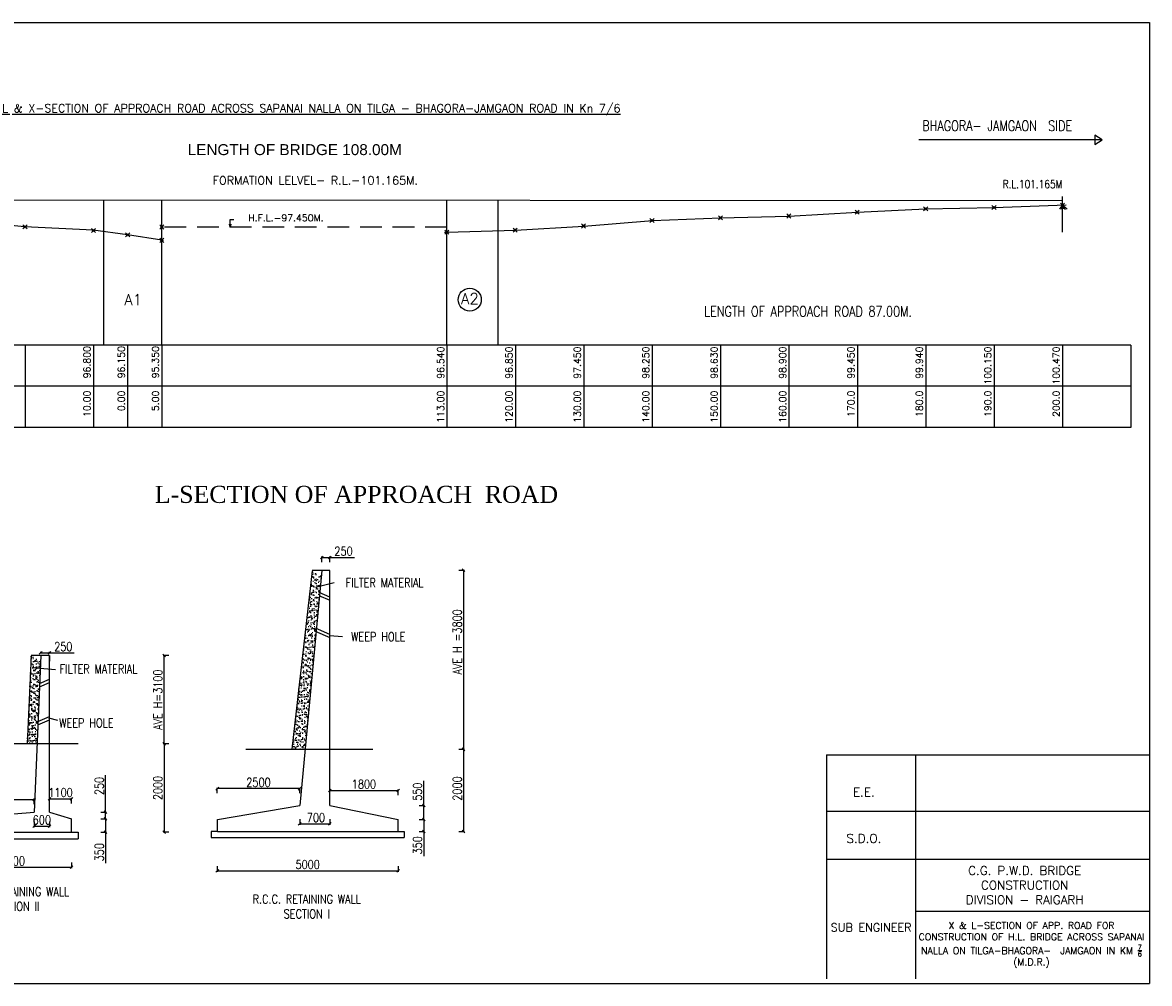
# Model space of a CAD drawing. Header units: metres. Extents: x 1566 to 1854, y 3109 to 3449.
# Tile 2 of 2: x 1689 to 1854, y 3109 to 3249. Entities that reach past the tile are written whole.
import ezdxf
from ezdxf.enums import TextEntityAlignment as Align

# ---------------------------------------------------------------- set-up
doc = ezdxf.new("R2010")
doc.units = ezdxf.units.M
doc.header["$LTSCALE"] = 0.1
doc.header["$PDMODE"] = 35
doc.header["$PDSIZE"] = 0.3
doc.linetypes.add('HIDDEN', pattern=[9.525, 6.35, -3.175])
doc.layers.add('TEXT', color=7, linetype='Continuous')
doc.styles.add('200', font='romans.shx', dxfattribs={"width": 0.8, "height": 0.4})
doc.styles.add('DIM ROMANS', font='romans.shx', dxfattribs={"width": 0.8})
doc.styles.add('ROMANS', font='romans.shx', dxfattribs={"width": 0.8})
doc.styles.get("Standard").update_dxf_attribs({"font": 'romans.shx'})
doc.styles.add('TEXT', font='romans.shx', dxfattribs={"height": 1})
doc.dimstyles.new('1-100', dxfattribs={"dimtxt": 0.2, "dimasz": 0.15, "dimexe": 0.05, "dimexo": 0.2, "dimgap": 0.1, "dimtad": 1, "dimdec": 0, "dimlfac": 1000, "dimzin": 1, "dimdsep": 46, "dimtxsty": 'DIM ROMANS', "dimblk": 'OBLIQUE', "dimcen": 0.2, "dimadec": 0, "dimazin": 0, "dimtfac": 1, "dimtdec": 0, "dimtmove": 0, "dimatfit": 3, "dimldrblk": 'OPEN30', "dimfxl": 0, "dimarcsym": 0})

# ---------------------------------------------------------------- blocks, each defined once
blk = doc.blocks.new('_Oblique')
at = {"color": 0, "linetype": 'ByBlock', "lineweight": -2}
blk.add_line((-0.5, -0.5), (0.5, 0.5), dxfattribs=at)
blk = doc.blocks.new('*D290')
at = {"color": 0, "lineweight": -2, "ltscale": 0.2, "transparency": 16777216}
for p, q in [((52.382, 11.938), (52.082, 11.938)), ((52.132, 7.159), (52.132, 11.938)), ((52.382, 7.159), (52.082, 7.159))]:
    blk.add_line(p, q, dxfattribs=at)
at = {"color": 0, "lineweight": -2, "ltscale": 0.2, "transparency": 16777216, "xscale": 0.15, "yscale": 0.15, "zscale": 0.15}
for p, rotation in [((52.132, 11.938), 90), ((52.132, 7.159), 270)]:
    blk.add_blockref('_Oblique', p, dxfattribs=dict(at, rotation=rotation))
at = {"color": 0, "ltscale": 0.2, "transparency": 16777216, "insert": (51.792, 9.549), "char_height": 0.2, "attachment_point": 5, "rotation": 90, "style": 'DIM ROMANS'}
blk.add_mtext('{\\H2.4x;AVE H=3100}', dxfattribs=at)
blk = doc.blocks.new('_Open30')
at = {"color": 0, "linetype": 'ByBlock', "lineweight": -2}
for p, q in [((-1, 0.27), (0, 0)), ((0, 0), (-1, -0.27)), ((0, 0), (-1, 0))]:
    blk.add_line(p, q, dxfattribs=at)
blk = doc.blocks.new('*D291')
at = {"color": 0, "lineweight": -2, "ltscale": 0.2, "transparency": 16777216}
for p, q in [((52.382, 7.159), (52.082, 7.159)), ((52.132, 7.159), (52.132, 2.38)), ((52.382, 2.38), (52.082, 2.38))]:
    blk.add_line(p, q, dxfattribs=at)
at = {"color": 0, "lineweight": -2, "ltscale": 0.2, "transparency": 16777216, "xscale": 0.15, "yscale": 0.15, "zscale": 0.15}
for p, rotation in [((52.132, 7.159), 90), ((52.132, 2.38), 270)]:
    blk.add_blockref('_Oblique', p, dxfattribs=dict(at, rotation=rotation))
at = {"color": 0, "ltscale": 0.2, "transparency": 16777216, "insert": (51.792, 4.769), "char_height": 0.2, "attachment_point": 5, "rotation": 90, "style": 'DIM ROMANS'}
blk.add_mtext('{\\H2.4x;2000}', dxfattribs=at)
blk = doc.blocks.new('*D292')
at = {"color": 0, "lineweight": -2, "ltscale": 0.2, "transparency": 16777216}
for p, q in [((40.789, 0.725), (40.789, 0.425)), ((47.122, 0.725), (47.122, 0.425)), ((40.789, 0.475), (47.122, 0.475))]:
    blk.add_line(p, q, dxfattribs=at)
at = {"color": 0, "lineweight": -2, "ltscale": 0.2, "transparency": 16777216, "xscale": 0.15, "yscale": 0.15, "zscale": 0.15, "rotation": 180}
blk.add_blockref('_Oblique', (40.789, 0.475), dxfattribs=at)
at = {"color": 0, "lineweight": -2, "ltscale": 0.2, "transparency": 16777216, "xscale": 0.15, "yscale": 0.15, "zscale": 0.15}
blk.add_blockref('_Oblique', (47.122, 0.475), dxfattribs=at)
at = {"color": 0, "ltscale": 0.2, "transparency": 16777216, "insert": (43.935, 0.815), "char_height": 0.2, "attachment_point": 5, "style": 'DIM ROMANS'}
blk.add_mtext('{\\H2.4x;3500}', dxfattribs=at)
blk = doc.blocks.new('*D249')
at = {"color": 0, "lineweight": -2, "ltscale": 0.2, "transparency": 16777216}
for p, q in [((40.789, 3.898), (40.789, 4.198)), ((40.789, 4.148), (45.09, 4.148)), ((45.09, 3.898), (45.09, 4.198))]:
    blk.add_line(p, q, dxfattribs=at)
at = {"color": 0, "lineweight": -2, "ltscale": 0.2, "transparency": 16777216, "xscale": 0.15, "yscale": 0.15, "zscale": 0.15, "rotation": 180}
blk.add_blockref('_Oblique', (40.789, 4.148), dxfattribs=at)
at = {"color": 0, "lineweight": -2, "ltscale": 0.2, "transparency": 16777216, "xscale": 0.15, "yscale": 0.15, "zscale": 0.15}
blk.add_blockref('_Oblique', (45.09, 4.148), dxfattribs=at)
at = {"color": 0, "ltscale": 0.2, "transparency": 16777216, "insert": (42.94, 4.488), "char_height": 0.2, "attachment_point": 5, "style": 'DIM ROMANS'}
blk.add_mtext('{\\H2.4x;1800}', dxfattribs=at)
blk = doc.blocks.new('*D248')
at = {"color": 0, "lineweight": -2, "ltscale": 0.2, "transparency": 16777216}
for p, q in [((45.927, 3.935), (45.927, 4.235)), ((45.927, 4.185), (47.122, 4.185)), ((47.122, 3.935), (47.122, 4.235))]:
    blk.add_line(p, q, dxfattribs=at)
at = {"color": 0, "lineweight": -2, "ltscale": 0.2, "transparency": 16777216, "xscale": 0.15, "yscale": 0.15, "zscale": 0.15, "rotation": 180}
blk.add_blockref('_Oblique', (45.927, 4.185), dxfattribs=at)
at = {"color": 0, "lineweight": -2, "ltscale": 0.2, "transparency": 16777216, "xscale": 0.15, "yscale": 0.15, "zscale": 0.15}
blk.add_blockref('_Oblique', (47.122, 4.185), dxfattribs=at)
at = {"color": 0, "ltscale": 0.2, "transparency": 16777216, "insert": (46.524, 4.525), "char_height": 0.2, "attachment_point": 5, "style": 'DIM ROMANS'}
blk.add_mtext('{\\H2.4x;1100}', dxfattribs=at)
blk = doc.blocks.new('*D250')
at = {"color": 0, "lineweight": -2, "ltscale": 0.2, "transparency": 16777216}
for p, q in [((45.449, 12.086), (45.449, 12.136)), ((45.449, 12.086), (45.927, 12.086)), ((45.927, 12.086), (45.927, 12.136)), ((45.927, 12.086), (47.264, 12.086))]:
    blk.add_line(p, q, dxfattribs=at)
at = {"color": 0, "lineweight": -2, "ltscale": 0.2, "transparency": 16777216, "xscale": 0.15, "yscale": 0.15, "zscale": 0.15, "rotation": 180}
blk.add_blockref('_Oblique', (45.449, 12.086), dxfattribs=at)
at = {"color": 0, "lineweight": -2, "ltscale": 0.2, "transparency": 16777216, "xscale": 0.15, "yscale": 0.15, "zscale": 0.15}
blk.add_blockref('_Oblique', (45.927, 12.086), dxfattribs=at)
at = {"color": 0, "ltscale": 0.2, "transparency": 16777216, "insert": (46.671, 12.426), "char_height": 0.2, "attachment_point": 5, "style": 'DIM ROMANS'}
blk.add_mtext('{\\H2.4x;250}', dxfattribs=at)
blk = doc.blocks.new('*D246')
at = {"color": 0, "lineweight": -2, "ltscale": 0.2, "transparency": 16777216}
for p, q in [((48.712, 3.096), (49.012, 3.096)), ((48.962, 3.096), (48.962, 2.38)), ((48.712, 2.38), (49.012, 2.38)), ((48.962, 2.38), (48.962, 0.697))]:
    blk.add_line(p, q, dxfattribs=at)
at = {"color": 0, "lineweight": -2, "ltscale": 0.2, "transparency": 16777216, "xscale": 0.15, "yscale": 0.15, "zscale": 0.15}
for p, rotation in [((48.962, 3.096), 90), ((48.962, 2.38), 270)]:
    blk.add_blockref('_Oblique', p, dxfattribs=dict(at, rotation=rotation))
at = {"color": 0, "ltscale": 0.2, "transparency": 16777216, "insert": (48.622, 1.29), "char_height": 0.2, "attachment_point": 5, "rotation": 90, "style": 'DIM ROMANS'}
blk.add_mtext('{\\H2.4x;350}', dxfattribs=at)
blk = doc.blocks.new('*D247')
at = {"color": 0, "lineweight": -2, "ltscale": 0.2, "transparency": 16777216}
for p, q in [((48.962, 3.455), (48.962, 5.469)), ((48.712, 3.455), (49.012, 3.455)), ((48.712, 3.096), (49.012, 3.096)), ((48.962, 3.096), (48.962, 3.455))]:
    blk.add_line(p, q, dxfattribs=at)
at = {"color": 0, "lineweight": -2, "ltscale": 0.2, "transparency": 16777216, "xscale": 0.15, "yscale": 0.15, "zscale": 0.15}
for p, rotation in [((48.962, 3.455), 90), ((48.962, 3.096), 270)]:
    blk.add_blockref('_Oblique', p, dxfattribs=dict(at, rotation=rotation))
at = {"color": 0, "ltscale": 0.2, "transparency": 16777216, "insert": (48.622, 4.875), "char_height": 0.2, "attachment_point": 5, "rotation": 90, "style": 'DIM ROMANS'}
blk.add_mtext('{\\H2.4x;250}', dxfattribs=at)
blk = doc.blocks.new('*D252')
at = {"color": 0, "lineweight": -2, "ltscale": 0.2, "transparency": 16777216}
for p, q in [((55.012, 0.536), (55.012, 0.236)), ((55.012, 0.286), (64.798, 0.286)), ((64.798, 0.536), (64.798, 0.236))]:
    blk.add_line(p, q, dxfattribs=at)
at = {"color": 0, "lineweight": -2, "ltscale": 0.2, "transparency": 16777216, "xscale": 0.15, "yscale": 0.15, "zscale": 0.15, "rotation": 180}
blk.add_blockref('_Oblique', (55.012, 0.286), dxfattribs=at)
at = {"color": 0, "lineweight": -2, "ltscale": 0.2, "transparency": 16777216, "xscale": 0.15, "yscale": 0.15, "zscale": 0.15}
blk.add_blockref('_Oblique', (64.798, 0.286), dxfattribs=at)
at = {"color": 0, "ltscale": 0.2, "transparency": 16777216, "insert": (59.905, 0.626), "char_height": 0.2, "attachment_point": 5, "style": 'DIM ROMANS'}
blk.add_mtext('{\\H2.4x;5000}', dxfattribs=at)
blk = doc.blocks.new('*D255')
at = {"color": 0, "lineweight": -2, "ltscale": 0.2, "transparency": 16777216}
for p, q in [((65.938, 3.062), (66.238, 3.062)), ((66.188, 3.062), (66.188, 2.409)), ((65.938, 2.409), (66.238, 2.409)), ((66.188, 2.409), (66.188, 1.072))]:
    blk.add_line(p, q, dxfattribs=at)
at = {"color": 0, "lineweight": -2, "ltscale": 0.2, "transparency": 16777216, "xscale": 0.15, "yscale": 0.15, "zscale": 0.15}
for p, rotation in [((66.188, 3.062), 90), ((66.188, 2.409), 270)]:
    blk.add_blockref('_Oblique', p, dxfattribs=dict(at, rotation=rotation))
at = {"color": 0, "ltscale": 0.2, "transparency": 16777216, "insert": (65.848, 1.666), "char_height": 0.2, "attachment_point": 5, "rotation": 90, "style": 'DIM ROMANS'}
blk.add_mtext('{\\H2.4x;350}', dxfattribs=at)
blk = doc.blocks.new('*D256')
at = {"color": 0, "lineweight": -2, "ltscale": 0.2, "transparency": 16777216}
for p, q in [((66.188, 3.823), (66.188, 5.16)), ((65.938, 3.823), (66.238, 3.823)), ((66.188, 3.062), (66.188, 3.823)), ((65.938, 3.062), (66.238, 3.062))]:
    blk.add_line(p, q, dxfattribs=at)
at = {"color": 0, "lineweight": -2, "ltscale": 0.2, "transparency": 16777216, "xscale": 0.15, "yscale": 0.15, "zscale": 0.15}
for p, rotation in [((66.188, 3.823), 90), ((66.188, 3.062), 270)]:
    blk.add_blockref('_Oblique', p, dxfattribs=dict(at, rotation=rotation))
at = {"color": 0, "ltscale": 0.2, "transparency": 16777216, "insert": (65.848, 4.567), "char_height": 0.2, "attachment_point": 5, "rotation": 90, "style": 'DIM ROMANS'}
blk.add_mtext('{\\H2.4x;550}', dxfattribs=at)
blk = doc.blocks.new('*D253')
at = {"color": 0, "lineweight": -2, "ltscale": 0.2, "transparency": 16777216}
for p, q in [((55.012, 4.483), (55.012, 4.783)), ((59.47, 4.733), (55.012, 4.733)), ((59.47, 4.483), (59.47, 4.783))]:
    blk.add_line(p, q, dxfattribs=at)
at = {"color": 0, "lineweight": -2, "ltscale": 0.2, "transparency": 16777216, "xscale": 0.15, "yscale": 0.15, "zscale": 0.15, "rotation": 180}
blk.add_blockref('_Oblique', (55.012, 4.733), dxfattribs=at)
at = {"color": 0, "lineweight": -2, "ltscale": 0.2, "transparency": 16777216, "xscale": 0.15, "yscale": 0.15, "zscale": 0.15}
blk.add_blockref('_Oblique', (59.47, 4.733), dxfattribs=at)
at = {"color": 0, "ltscale": 0.2, "transparency": 16777216, "insert": (57.241, 5.073), "char_height": 0.2, "attachment_point": 5, "style": 'DIM ROMANS'}
blk.add_mtext('{\\H2.4x;2500}', dxfattribs=at)
blk = doc.blocks.new('*D254')
at = {"color": 0, "lineweight": -2, "ltscale": 0.2, "transparency": 16777216}
for p, q in [((61.101, 4.389), (61.101, 4.689)), ((61.101, 4.639), (64.798, 4.639)), ((64.798, 4.389), (64.798, 4.689))]:
    blk.add_line(p, q, dxfattribs=at)
at = {"color": 0, "lineweight": -2, "ltscale": 0.2, "transparency": 16777216, "xscale": 0.15, "yscale": 0.15, "zscale": 0.15, "rotation": 180}
blk.add_blockref('_Oblique', (61.101, 4.639), dxfattribs=at)
at = {"color": 0, "lineweight": -2, "ltscale": 0.2, "transparency": 16777216, "xscale": 0.15, "yscale": 0.15, "zscale": 0.15}
blk.add_blockref('_Oblique', (64.798, 4.639), dxfattribs=at)
at = {"color": 0, "ltscale": 0.2, "transparency": 16777216, "insert": (62.95, 4.979), "char_height": 0.2, "attachment_point": 5, "style": 'DIM ROMANS'}
blk.add_mtext('{\\H2.4x;1800}', dxfattribs=at)
blk = doc.blocks.new('*D293')
at = {"color": 0, "lineweight": -2, "ltscale": 0.2, "transparency": 16777216}
for p, q in [((68.094, 6.863), (68.394, 6.863)), ((68.344, 6.863), (68.344, 2.409)), ((68.094, 2.409), (68.394, 2.409))]:
    blk.add_line(p, q, dxfattribs=at)
at = {"color": 0, "lineweight": -2, "ltscale": 0.2, "transparency": 16777216, "xscale": 0.15, "yscale": 0.15, "zscale": 0.15}
for p, rotation in [((68.344, 6.863), 90), ((68.344, 2.409), 270)]:
    blk.add_blockref('_Oblique', p, dxfattribs=dict(at, rotation=rotation))
at = {"color": 0, "ltscale": 0.2, "transparency": 16777216, "insert": (68.004, 4.74), "char_height": 0.2, "attachment_point": 5, "rotation": 90, "style": 'DIM ROMANS'}
blk.add_mtext('{\\H2.4x;2000}', dxfattribs=at)
blk = doc.blocks.new('*D251')
at = {"color": 0, "lineweight": -2, "ltscale": 0.2, "transparency": 16777216}
for p, q in [((60.666, 17.002), (60.666, 17.302)), ((60.666, 17.252), (61.101, 17.252)), ((61.101, 17.002), (61.101, 17.302)), ((61.101, 17.252), (62.439, 17.252))]:
    blk.add_line(p, q, dxfattribs=at)
at = {"color": 0, "lineweight": -2, "ltscale": 0.2, "transparency": 16777216, "xscale": 0.15, "yscale": 0.15, "zscale": 0.15, "rotation": 180}
blk.add_blockref('_Oblique', (60.666, 17.252), dxfattribs=at)
at = {"color": 0, "lineweight": -2, "ltscale": 0.2, "transparency": 16777216, "xscale": 0.15, "yscale": 0.15, "zscale": 0.15}
blk.add_blockref('_Oblique', (61.101, 17.252), dxfattribs=at)
at = {"color": 0, "ltscale": 0.2, "transparency": 16777216, "insert": (61.845, 17.592), "char_height": 0.2, "attachment_point": 5, "style": 'DIM ROMANS'}
blk.add_mtext('{\\H2.4x;250}', dxfattribs=at)
blk = doc.blocks.new('*D294')
at = {"color": 0, "lineweight": -2, "ltscale": 0.2, "transparency": 16777216}
for p, q in [((45.09, 2.947), (45.09, 2.647)), ((45.09, 2.697), (45.927, 2.697)), ((45.927, 2.947), (45.927, 2.647))]:
    blk.add_line(p, q, dxfattribs=at)
at = {"color": 0, "lineweight": -2, "ltscale": 0.2, "transparency": 16777216, "xscale": 0.15, "yscale": 0.15, "zscale": 0.15, "rotation": 180}
blk.add_blockref('_Oblique', (45.09, 2.697), dxfattribs=at)
at = {"color": 0, "lineweight": -2, "ltscale": 0.2, "transparency": 16777216, "xscale": 0.15, "yscale": 0.15, "zscale": 0.15}
blk.add_blockref('_Oblique', (45.927, 2.697), dxfattribs=at)
at = {"color": 0, "ltscale": 0.2, "transparency": 16777216, "insert": (45.509, 3.037), "char_height": 0.2, "attachment_point": 5, "style": 'DIM ROMANS'}
blk.add_mtext('{\\H2.4x;600}', dxfattribs=at)
blk = doc.blocks.new('*D295')
at = {"color": 0, "lineweight": -2, "ltscale": 0.2, "transparency": 16777216}
for p, q in [((59.47, 3.074), (59.47, 2.774)), ((61.101, 3.074), (61.101, 2.774)), ((59.47, 2.824), (61.101, 2.824))]:
    blk.add_line(p, q, dxfattribs=at)
at = {"color": 0, "lineweight": -2, "ltscale": 0.2, "transparency": 16777216, "xscale": 0.15, "yscale": 0.15, "zscale": 0.15, "rotation": 180}
blk.add_blockref('_Oblique', (59.47, 2.824), dxfattribs=at)
at = {"color": 0, "lineweight": -2, "ltscale": 0.2, "transparency": 16777216, "xscale": 0.15, "yscale": 0.15, "zscale": 0.15}
blk.add_blockref('_Oblique', (61.101, 2.824), dxfattribs=at)
at = {"color": 0, "ltscale": 0.2, "transparency": 16777216, "insert": (60.348, 3.164), "char_height": 0.2, "attachment_point": 5, "style": 'DIM ROMANS'}
blk.add_mtext('{\\H2.4x;700}', dxfattribs=at)
blk = doc.blocks.new('*D296')
at = {"color": 0, "lineweight": -2, "ltscale": 0.2, "transparency": 16777216}
for p, q in [((68.094, 16.563), (68.394, 16.563)), ((68.344, 16.563), (68.344, 6.863)), ((68.094, 6.863), (68.394, 6.863))]:
    blk.add_line(p, q, dxfattribs=at)
at = {"color": 0, "lineweight": -2, "ltscale": 0.2, "transparency": 16777216, "xscale": 0.15, "yscale": 0.15, "zscale": 0.15}
for p, rotation in [((68.344, 16.563), 90), ((68.344, 6.863), 270)]:
    blk.add_blockref('_Oblique', p, dxfattribs=dict(at, rotation=rotation))
at = {"color": 0, "ltscale": 0.2, "transparency": 16777216, "insert": (68.004, 12.678), "char_height": 0.2, "attachment_point": 5, "rotation": 90, "style": 'DIM ROMANS'}
blk.add_mtext('{\\H2.4x;AVE H =3800}', dxfattribs=at)
blk = doc.blocks.new('CROSS APROAD')
at = {"ltscale": 0.5}
h = blk.add_hatch(dxfattribs=at)
h.set_pattern_fill('AR-SAND', color=256, scale=0.005)
h.set_pattern_definition([(37.5, (-37.30461, 4.6681), (-0.00800016, 0.2447066), [0, -0.19304, 0, -0.2159, 0, -0.206375]), (7.5, (-37.3046, 4.6681), (0.2247616, 0.3584126), [0, -0.10414, 0, -0.17399, 0, -0.066675]), (327.5, (-37.46082, 4.6681), (0.3954962, 0.0007186), [0, -0.0635, 0, -0.2286, 0, -0.29845]), (317.5, (-37.46082, 4.6681), (0.3817782, 0.1114647), [0, -0.03175, 0, -0.14986, 0, -0.17145])])
h.paths.add_polyline_path([(60.1424, 16.5373), (60.6663, 16.2449), (59.756, 6.8627), (59.0415, 6.8627)])
h = blk.add_hatch(dxfattribs=at)
h.set_pattern_fill('AR-SAND', color=256, scale=0.005)
h.set_pattern_definition([(37.5, (-16.91555, 3e-15), (-0.00800016, 0.2447066), [0, -0.19304, 0, -0.2159, 0, -0.206375]), (7.5, (-16.91555, 3e-15), (0.2247616, 0.3584126), [0, -0.10414, 0, -0.17399, 0, -0.066675]), (327.5, (-17.07176, 3e-15), (0.3954962, 0.0007186), [0, -0.0635, 0, -0.2286, 0, -0.29845]), (317.5, (-17.07176, 3e-15), (0.3817782, 0.1114647), [0, -0.03175, 0, -0.14986, 0, -0.17145])])
h.paths.add_polyline_path([(44.9249, 11.9309), (45.4488, 11.6385), (45.2469, 7.159), (44.7127, 7.159)])
at = {"ltscale": 0.2}
for p, q in [((60.1424, 16.5373), (59.0415, 6.8627)), ((60.6663, 16.5449), (59.4702, 3.823)), ((60.6663, 16.5449), (60.1432, 16.5449)), ((61.1012, 16.5449), (60.6663, 16.5449)), ((61.1012, 3.823), (61.1012, 16.5449)), ((60.335, 15.6423), (61.3445, 15.9027)), ((61.1012, 15.1108), (60.5258, 15.3561)), ((61.1181, 14.9311), (60.5258, 15.1836)), ((61.1012, 13.087), (60.3276, 13.4168)), ((61.1181, 12.9073), (60.3276, 13.2444)), ((61.088, 13.0211), (61.7921, 12.9761)), ((44.9249, 11.9309), (44.7127, 7.159)), ((45.4488, 11.9385), (44.9253, 11.9385)), ((45.4488, 11.9385), (45.0904, 3.4549)), ((45.9268, 11.9385), (45.4488, 11.9385)), ((45.9268, 3.4549), (45.9268, 11.9385)), ((45.9268, 11.9385), (45.9268, 11.6385)), ((46.2489, 11.1708), (44.9812, 11.2697)), ((45.3775, 10.2534), (45.9268, 10.4876)), ((45.3848, 10.429), (45.9268, 10.6601)), ((45.3001, 8.3691), (45.9268, 8.6363)), ((46.3764, 8.4317), (45.896, 8.5536)), ((45.2929, 8.1936), (45.9268, 8.4638)), ((47.4801, 7.159), (42.7301, 7.159)), ((56.5557, 6.8627), (63.4322, 6.8627)), ((55.0121, 3.0618), (59.4702, 3.823)), ((61.1012, 3.823), (64.7982, 3.0618)), ((40.7889, 3.0964), (45.0904, 3.4549)), ((45.9268, 3.4549), (47.1217, 3.0964)), ((47.1217, 2.3795), (47.1217, 3.0964)), ((55.0121, 2.4094), (55.0121, 3.0618)), ((64.7982, 2.4094), (64.7982, 3.0618)), ((40.4304, 2.021), (47.4801, 2.021)), ((40.7889, 2.3795), (47.1217, 2.3795)), ((47.1217, 2.3795), (47.4801, 2.3795)), ((47.4801, 2.3795), (47.4801, 2.021)), ((55.0121, 2.4094), (54.6859, 2.4094)), ((54.6859, 2.4094), (54.6859, 2.0832)), ((54.6859, 2.0832), (65.1244, 2.0832)), ((55.0121, 2.4094), (64.7982, 2.4094)), ((64.7982, 2.4094), (65.1244, 2.4094)), ((65.1244, 2.4094), (65.1244, 2.0832))]:
    blk.add_line(p, q, dxfattribs=at)
at = {"char_height": 0.48, "style": '200'}
for s, insert, width, attachment_point in [('FILTER MATERIAL', (66.1799, 15.8853), 11.001673, 6), ('WEEP HOLE', (65.2014, 12.9609), 4.24285, 6), ('FILTER MATERIAL', (46.4699, 11.2172), 11.001673, 4), ('WEEP HOLE', (46.4496, 8.2928), 4.24285, 4), ('R.C.C. RETAINING WALL\\PSECTION II', (44.0633, -1.2445), 17.872774, 5), ('R.C.C. RETAINING WALL\\PSECTION I', (59.8564, -1.6505), 17.872774, 5)]:
    blk.add_mtext(s, dxfattribs=dict(at, insert=insert, width=width, attachment_point=attachment_point))
at = {"ltscale": 0.2}
for base, p1, p2, text, picture, middle in [((61.1012, 17.2525), (60.6663, 16.5449), (61.1012, 16.5449), '{\\H2.4x;250}', '*D251', (61.8449, 17.5925)), ((55.0121, 4.7333), (59.4702, 3.823), (55.0121, 3.0618), '{\\H2.4x;2500}', '*D253', (57.2411, 5.0733)), ((64.7982, 4.6391), (61.1012, 3.823), (64.7982, 3.0618), '{\\H2.4x;1800}', '*D254', (62.9497, 4.9791)), ((45.0904, 4.1476), (40.7889, 2.3795), (45.0904, 3.4549), '{\\H2.4x;1800}', '*D249', (42.9396, 4.4876))]:
    dim = blk.add_linear_dim(base=base, p1=p1, p2=p2, text=text, dimstyle='1-100', override={"dimfxl": 0.25, "dimfxlon": 1}, dxfattribs=at)
    dim.commit()
    dim.dimension.update_dxf_attribs({"geometry": picture, "text_midpoint": middle})
for base, p1, p2, text, picture, middle, dimtype in [((68.3436, 6.8627), (58.148, 16.5631), (61.1012, 6.8627), '{\\H2.4x;AVE H =3800}', '*D296', (68.3436, 12.6784), 160), ((52.132, 11.9385), (58.1538, 7.159), (58.1538, 11.9385), '{\\H2.4x;AVE H=3100}', '*D290', (52.132, 9.5487), 160), ((52.132, 2.3795), (58.1538, 7.159), (52.6574, 2.3795), '{\\H2.4x;2000}', '*D291', (52.132, 4.7693), 160), ((68.3436, 2.4094), (61.1012, 6.8627), (64.7982, 2.4094), '{\\H2.4x;2000}', '*D293', (68.3436, 4.7397), 160), ((48.9617, 3.0964), (45.9268, 3.4549), (47.1217, 3.0964), '{\\H2.4x;250}', '*D247', (48.9617, 4.8751), 128), ((66.1884, 3.0618), (61.1012, 3.823), (64.7982, 3.0618), '{\\H2.4x;550}', '*D256', (66.1884, 4.5667), 128), ((48.9617, 3.0964), (47.1217, 2.3795), (47.1217, 3.0964), '{\\H2.4x;350}', '*D246', (48.9617, 1.2905), 128), ((66.1884, 3.0618), (64.7982, 2.4094), (64.7982, 3.0618), '{\\H2.4x;350}', '*D255', (66.1884, 1.6657), 128)]:
    dim = blk.add_linear_dim(base=base, p1=p1, p2=p2, angle=90, text=text, dimstyle='1-100', override={"dimfxl": 0.25, "dimfxlon": 1}, dxfattribs=at)
    dim.commit()
    dim.dimension.update_dxf_attribs({"geometry": picture, "text_midpoint": middle, "dimtype": dimtype})
for base, p1, p2, text, picture, middle, dimtype in [((45.9268, 12.0859), (45.4488, 11.9385), (45.9268, 11.9385), '{\\H2.4x;250}', '*D250', (46.6705, 12.0859), 128), ((47.1217, 4.1848), (45.9268, 3.4549), (47.1217, 3.0964), '{\\H2.4x;1100}', '*D248', (46.5242, 4.1848), 128), ((61.1012, 2.8236), (59.4702, 3.823), (61.1012, 3.823), '{\\H2.4x;700}', '*D295', (60.3479, 2.8236), 160), ((45.9268, 2.6968), (45.0904, 3.4549), (45.9268, 3.4549), '{\\H2.4x;600}', '*D294', (45.5086, 2.6968), 160), ((47.1217, 0.4749), (40.7889, 1.9601), (47.1217, 1.9601), '{\\H2.4x;3500}', '*D292', (43.9351, 0.4749), 160), ((64.7982, 0.2862), (55.0121, 2.4094), (64.7982, 2.4094), '{\\H2.4x;5000}', '*D252', (59.9051, 0.2862), 128)]:
    dim = blk.add_linear_dim(base=base, p1=p1, p2=p2, text=text, dimstyle='1-100', override={"dimfxl": 0.25, "dimfxlon": 1}, dxfattribs=at)
    dim.commit()
    dim.dimension.update_dxf_attribs({"geometry": picture, "text_midpoint": middle, "dimtype": dimtype})

msp = doc.modelspace()

# ---------------------------------------------------------------- linework, layer by layer
at = {"ltscale": 0.2}
for p, q in [((1565.66, 3249.21), (1854.08, 3249.21)), ((1854.08, 3249.21), (1854.08, 3108.69)), ((1847.18, 3232.03), (1846.1, 3232.73)), ((1846.1, 3232.73), (1846.1, 3231.35)), ((1846.1, 3231.35), (1847.18, 3232.03)), ((1701.2, 3202.01), (1701.2, 3223.29)), ((1709.7, 3202.01), (1709.7, 3223.29)), ((1751.38, 3202.01), (1751.38, 3223.28)), ((1758.88, 3202.01), (1758.88, 3223.28)), ((1841.38, 3218.53), (1841.38, 3223.75)), ((1806.88, 3142.11), (1854.08, 3142.11)), ((1806.88, 3142.11), (1806.88, 3109.39)), ((1819.9, 3142.11), (1819.9, 3109.39)), ((1854.08, 3138.11), (1854.08, 3109.39)), ((1806.88, 3133.87), (1854.08, 3133.87)), ((1806.88, 3126.88), (1854.08, 3126.88)), ((1819.9, 3119.24), (1854.08, 3119.24)), ((1565.66, 3108.69), (1854.08, 3108.69))]:
    msp.add_line(p, q, dxfattribs=at)
at = {"linetype": 'HIDDEN', "ltscale": 5}
msp.add_line((1751.38, 3219.3), (1709.7, 3219.3), dxfattribs=at)
for p, q in [((1761.38, 3202.01), (1596.12, 3202.01)), ((1689.7, 3202.01), (1689.7, 3190.01)), ((1699.7, 3202.01), (1699.7, 3190.01)), ((1704.7, 3202.01), (1704.7, 3190.01)), ((1709.7, 3202.01), (1709.7, 3190.01)), ((1751.38, 3202.01), (1751.38, 3190.01)), ((1751.38, 3202.01), (1751.38, 3190.01)), ((1761.38, 3202.01), (1761.38, 3190.01)), ((1761.38, 3202.01), (1761.38, 3190.01)), ((1771.38, 3202.01), (1771.38, 3190.01)), ((1781.38, 3202.01), (1781.38, 3190.01)), ((1791.38, 3202.01), (1791.38, 3190.01)), ((1801.38, 3202.01), (1801.38, 3190.01)), ((1811.38, 3202.01), (1811.38, 3190.01)), ((1821.38, 3202.01), (1821.38, 3190.01)), ((1831.38, 3202.01), (1831.38, 3190.01)), ((1841.38, 3202.01), (1841.38, 3190.01)), ((1851.38, 3202.01), (1851.38, 3190.01))]:
    msp.add_line(p, q)
for points in [[(1847.18, 3232.03), (1820.35, 3232.03)], [(1719.68, 3219.3), (1719.68, 3220.42), (1720.21, 3220.42)]]:
    msp.add_lwpolyline(points)
at = {"ltscale": 0.2}
msp.add_circle((1754.72, 3208.68), 1.68, dxfattribs=at)
at = {"color": 0, "ltscale": 0.2}
for p in [(1841.36, 3222.48), (1791.36, 3220.64), (1801.36, 3220.91), (1811.36, 3221.46), (1821.36, 3221.95), (1831.36, 3222.16), (1689.7, 3219.33), (1709.7, 3219.3), (1771.36, 3219.46), (1781.36, 3220.26), (1699.7, 3218.81), (1704.7, 3218.16), (1709.7, 3217.36), (1751.38, 3218.55), (1761.36, 3218.86)]:
    msp.add_point(p, dxfattribs=at)
at = {"layer": 'TEXT', "ltscale": 0.2}
for p, q in [((1609.7, 3223.3), (1841.38, 3223.2)), ((1831.4, 3222.15), (1841.89, 3222.57)), ((1841.36, 3222.55), (1840.94, 3221.91)), ((1841.36, 3222.55), (1841.22, 3221.92)), ((1841.36, 3222.55), (1842.06, 3221.92)), ((1841.36, 3222.55), (1841.51, 3221.95)), ((1841.36, 3222.55), (1841.74, 3221.87)), ((1791.36, 3220.63), (1801.34, 3220.91)), ((1801.34, 3220.91), (1811.41, 3221.48)), ((1811.41, 3221.48), (1821.35, 3221.94)), ((1821.35, 3221.94), (1831.4, 3222.15)), ((1689.63, 3219.35), (1679.65, 3220.32)), ((1699.66, 3218.82), (1689.63, 3219.35)), ((1761.38, 3218.86), (1771.38, 3219.43)), ((1771.38, 3219.43), (1781.42, 3220.27)), ((1781.42, 3220.27), (1791.36, 3220.63)), ((1704.69, 3218.16), (1699.66, 3218.82)), ((1709.68, 3217.36), (1704.69, 3218.16)), ((1751.04, 3218.57), (1751.38, 3218.57)), ((1751.38, 3218.57), (1761.38, 3218.86)), ((1709.7, 3217.36), (1709.68, 3217.36))]:
    msp.add_line(p, q, dxfattribs=at)
at = {"layer": 'TEXT'}
for p, q in [((1761.38, 3202.01), (1596.12, 3202.01)), ((1851.38, 3202.01), (1761.38, 3202.01)), ((1851.38, 3202.01), (1781.38, 3202.01)), ((1761.38, 3196.01), (1595.52, 3196.01)), ((1851.38, 3196.01), (1761.38, 3196.01)), ((1761.38, 3190.01), (1595.52, 3190.01)), ((1851.38, 3190.01), (1761.38, 3190.01))]:
    msp.add_line(p, q, dxfattribs=at)

# ---------------------------------------------------------------- block references
at = {"xscale": 0.3999999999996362, "yscale": 0.3999999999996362, "zscale": 0.3999999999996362, "rotation": 270}
msp.add_blockref('_Open30', (1719.68, 3219.3), dxfattribs=at)
at = {"xscale": 2.7, "yscale": 2.7, "zscale": 2.7}
msp.add_blockref('CROSS APROAD', (1569.28, 3124.4), dxfattribs=at)

# ---------------------------------------------------------------- texts
at = {"style": 'ROMANS', "width": 0.8}
for s, height, p in [('BHAGORA- JAMGAON  SIDE', 1.5, (1820.87, 3233.37)), ('R.L.101.165M', 1.2, (1832.62, 3224.97)), ('LENGTH OF APPROACH ROAD 87.00M.', 1.5, (1788.98, 3206.21))]:
    msp.add_text(s, height=height, dxfattribs=at).set_placement(p)
at = {"ltscale": 0.2, "style": 'TEXT'}
msp.add_text('A1', height=1.6, dxfattribs=at).set_placement((1706.81, 3207.4), align=Align.BOTTOM_RIGHT)
at = {"ltscale": 0.2}
for s, insert, char_height, width, attachment_point in [('\\A1;{\\Fromant|c0;\\LL & X-SECTION OF APPROACH ROAD ACROSS SAPANAI NALLA ON TILGA - BHAGORA-JAMGAON ROAD IN Kn 7/6 }', (1731.19, 3236.47), 1.2, 203.0954, 5), ('E.E.', (1812.33, 3136.66), 1.28, 8.3069, 5), ('S.D.O.', (1812.33, 3129.9), 1.28, 8.3069, 5), ('\\A1;{\\Fromant|c0;C.G. P.W.D. BRIDGE \\PCONSTRUCTION\\PDIVISION - RAIGARH}', (1835.84, 3123.06), 1.28, 69.2856, 5), ('SUB ENGINEER', (1813.39, 3117.49), 1.2, 13.0098, 2), ('\\A1;{\\Fromant|c0;X & L-SECTION OF APP. ROAD FOR CONSTRUCTION OF H.L. BRIDGE ACROSS SAPANAI NALLA ON TILGA-BHAGORA-  JAMGAON IN KM \\H0.7x;\\S7/6;\\H1.42857x; (M.D.R.)}', (1836.84, 3114.33), 1, 37.0331, 5)]:
    msp.add_mtext(s, dxfattribs=dict(at, insert=insert, char_height=char_height, width=width, attachment_point=attachment_point))
at = {"ltscale": 0.2, "insert": (1713.48, 3231.42), "char_height": 1.6, "width": 42.8657, "attachment_point": 1, "style": 'TEXT'}
msp.add_mtext('{\\fArial|b0|i0|c0|p34;LENGTH OF BRIDGE 108.00M}', dxfattribs=at)
at = {"layer": 'TEXT', "style": 'TEXT'}
for s, height, p in [('FORMATION LELVEL- R.L.-101.165M.', 1.2, (1747.16, 3225.16)), ('H.F.L.-97.450M.', 1, (1733.34, 3219.84)), ('A2', 1.6, (1756.04, 3207.54))]:
    msp.add_text(s, height=height, dxfattribs=at).set_placement(p, align=Align.BOTTOM_RIGHT)
for s, p in [('96.800', (1699.57, 3201.89)), ('96.150', (1704.57, 3201.89)), ('95.350', (1709.57, 3201.89)), ('96.540', (1751.25, 3201.83)), ('96.850', (1761.25, 3201.83)), ('97.450', (1771.25, 3201.83)), ('98.250', (1781.25, 3201.83)), ('98.630', (1791.25, 3201.83)), ('98.900', (1801.25, 3201.83)), ('99.450', (1811.25, 3201.83)), ('99.940', (1821.25, 3201.83)), ('100.150', (1831.25, 3201.83)), ('100.470', (1841.25, 3201.83)), ('10.00', (1699.57, 3195.38)), ('0.00', (1704.57, 3195.38)), ('5.00', (1709.57, 3195.38)), ('113.00', (1751.25, 3195.38)), ('120.00', (1761.25, 3195.38)), ('130.00', (1771.25, 3195.38)), ('140.00', (1781.25, 3195.38)), ('150.00', (1791.25, 3195.38)), ('160.00', (1801.25, 3195.38)), ('170.0', (1811.25, 3195.38)), ('180.0', (1821.25, 3195.38)), ('190.0', (1831.25, 3195.38)), ('200.0', (1841.25, 3195.38))]:
    msp.add_text(s, height=1, rotation=90, dxfattribs=at).set_placement(p, align=Align.BOTTOM_RIGHT)
at = {"layer": 'TEXT', "insert": (1738.15, 3180.19), "char_height": 2.5, "width": 94.3051, "attachment_point": 5}
msp.add_mtext('\\A1;{\\fTimes New Roman|b0|i0|c0|p18;L-SECTION OF APPROACH  ROAD}', dxfattribs=at)

doc.saveas('drawing.dxf')
